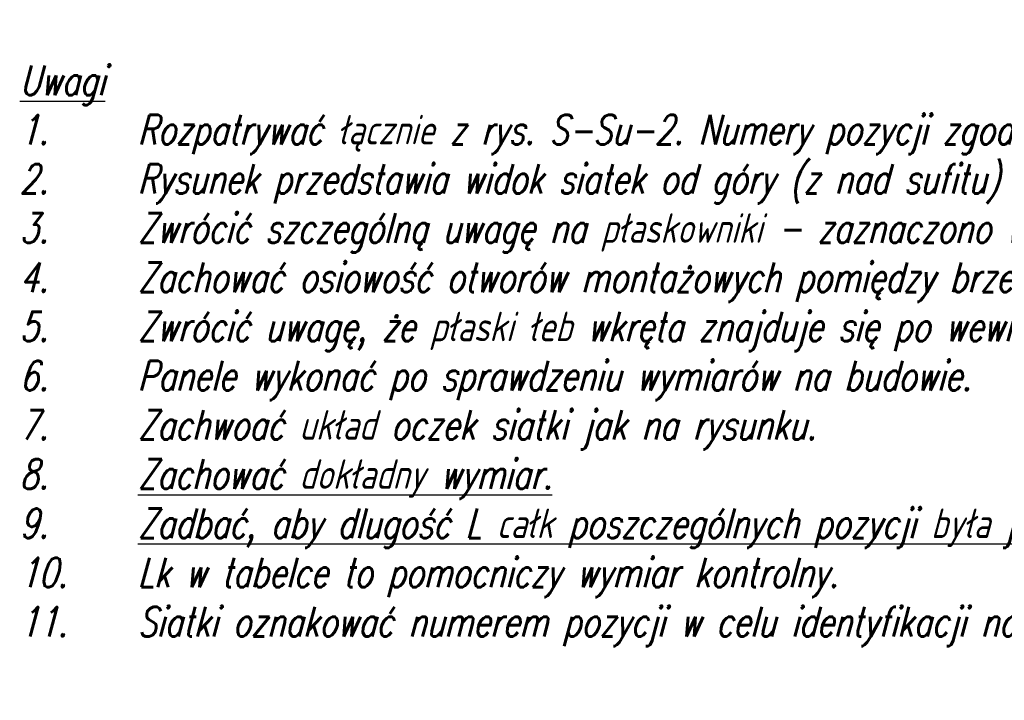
# Model space of a CAD drawing. Header units: millimetres. Extents: x -176817 to 571382, y -58489 to 156123.
# Tile 86 of 256: x -145954 to -143953, y 92532 to 93915. Entities that reach past the tile are written whole.
import ezdxf

# ---------------------------------------------------------------- set-up
doc = ezdxf.new("R2010")
doc.units = ezdxf.units.MM
doc.header["$LTSCALE"] = 0.2
doc.layers.add('-AAA Widok', color=2, linetype='Continuous', lineweight=30)
doc.styles.add('WYMIARY', font='ROMANS.shx', dxfattribs={"width": 0.75, "oblique": 15})

msp = doc.modelspace()

# ---------------------------------------------------------------- texts
at = {"layer": '-AAA Widok', "insert": (-145953.6586, 93231.5035), "char_height": 60, "width": 3289.808254, "attachment_point": 4, "style": 'WYMIARY'}
msp.add_mtext('{\\LUwagi\\P\\pi-180,l180,t180;}1.^IRozpatrywać łącznie z rys. S-Su-2. Numery pozycji zgodne z S-Su-2.\\P2.^IRysunek przedstawia widok siatek od góry (z nad sufitu)\\P3.^IZwrócić szczególną uwagę na płaskowniki - zaznaczono wymiary charakterystyczne.\\P4.^IZachować osiowość otworów montażowych pomiędzy brzegami siatki.\\P5.^IZwrócić uwagę, że płaski łeb wkręta znajduje się po wewnętrznej stronie zagięcia.\\P6.^IPanele wykonać po sprawdzeniu wymiarów na budowie.\\P7.^IZachwoać układ oczek siatki jak na rysunku.\\P8.^I{\\LZachować dokładny wymiar.\\P}9.^I{\\LZadbać, aby dlugość L całk poszczególnych pozycji była jednakowa.\\P}10.^ILk w tabelce to pomocniczy wymiar kontrolny.\\P11.^ISiatki oznakować numerem pozycji w celu identyfikacji na budowie.', dxfattribs=at)

doc.saveas('drawing.dxf')
